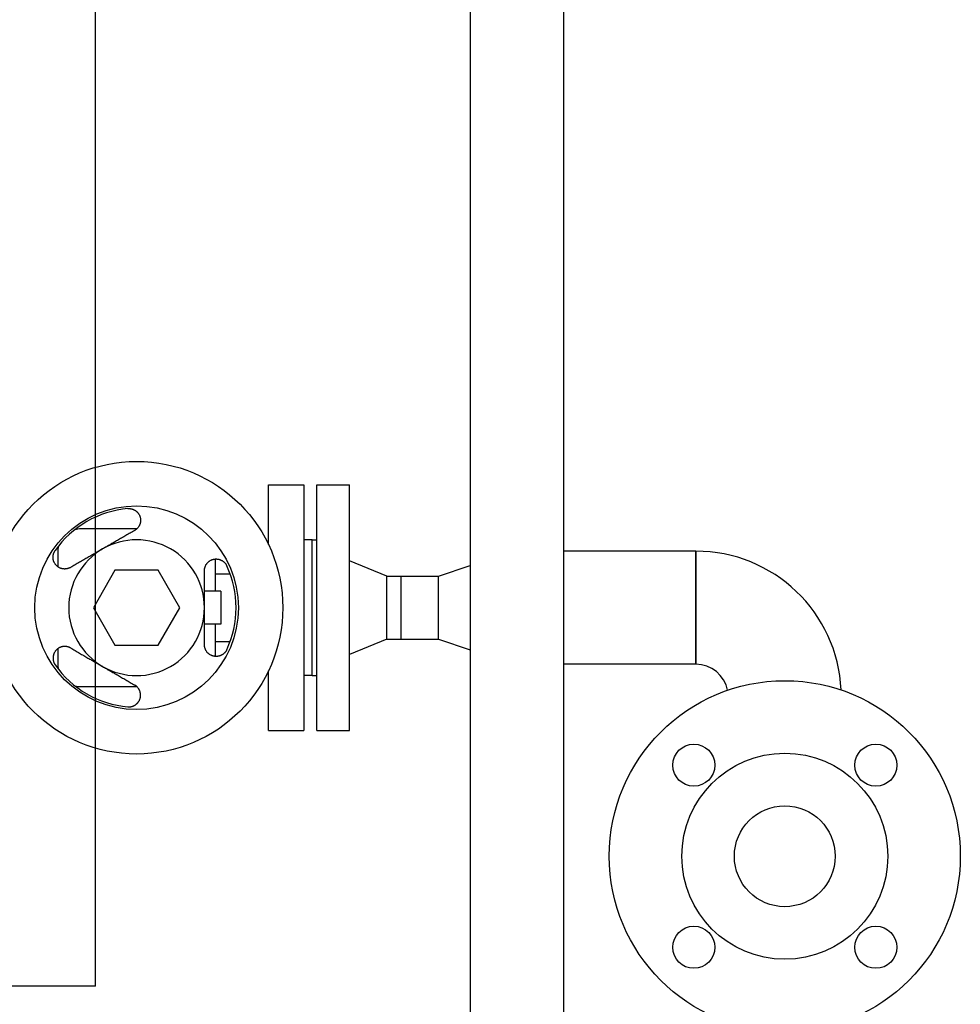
# Model space of a CAD drawing. Header units: millimetres. Extents: x 226749 to 325316, y -44191 to 40236.
# Tile 152 of 164: x 294616 to 295018, y 12982 to 13402. Entities that reach past the tile are written whole.
import ezdxf

# ---------------------------------------------------------------- set-up
doc = ezdxf.new("R2010")
doc.units = ezdxf.units.MM
doc.header["$LTSCALE"] = 100
doc.linetypes.add('DASHED', pattern=[19.05, 12.7, -6.35])
doc.layers.add('FUNDAMENTY', color=6, linetype='Continuous')
doc.layers.add('K_URZĄDZENIA', color=4, linetype='Continuous')

# ---------------------------------------------------------------- blocks, each defined once
blk = doc.blocks.new('ZBIORNIK_RZUT')
at = {"layer": 'K_URZĄDZENIA'}
for p, q in [((149047.01, 97300.43), (148998.71, 97300.43)), ((148998.71, 97300.43), (148998.71, 97243.95)), ((148998.71, 97300.43), (149047.01, 97300.43)), ((149047.01, 97300.43), (149047.01, 97243.95)), ((149561.62, 97243.95), (147582.67, 97243.95)), ((147631.04, 97203.95), (149520.98, 97203.95)), ((149009.41, 97190.43), (149004.89, 97203.95)), ((149036.31, 97190.43), (149040.83, 97203.95)), ((149036.31, 97190.43), (149009.41, 97190.43)), ((149009.41, 97174.43), (149009.41, 97190.43)), ((149036.31, 97174.43), (149036.31, 97190.43)), ((149036.31, 97174.43), (149009.41, 97174.43)), ((149009.41, 97168.43), (149009.41, 97174.43)), ((149036.31, 97174.43), (149009.41, 97174.43)), ((149036.31, 97168.43), (149036.31, 97174.43)), ((149009.41, 97168.43), (149002.86, 97152.43)), ((149036.31, 97168.43), (149009.41, 97168.43)), ((149036.31, 97168.43), (149042.86, 97152.43)), ((149075.36, 97152.43), (148970.36, 97152.43)), ((148970.36, 97138.43), (148970.36, 97152.43)), ((149075.36, 97138.43), (149075.36, 97152.43)), ((149075.36, 97138.43), (148970.36, 97138.43)), ((148993.86, 97136.43), (148993.86, 97138.43)), ((149051.86, 97136.43), (148993.86, 97136.43)), ((149051.86, 97136.43), (148993.86, 97136.43)), ((148993.86, 97136.43), (148993.86, 97132.83)), ((149051.86, 97136.43), (149051.86, 97138.43)), ((149051.86, 97136.43), (149051.86, 97132.83)), ((148970.36, 97132.83), (149075.36, 97132.83)), ((148970.36, 97117.83), (148970.36, 97132.83)), ((149075.36, 97117.83), (149075.36, 97132.83)), ((148995.93, 97117.83), (148970.36, 97117.83)), ((149075.36, 97117.83), (149049.8, 97117.83)), ((149008.36, 97095.12), (149008.36, 97101.38)), ((149037.36, 97095.12), (149037.36, 97101.38)), ((149015.86, 97095.12), (149002.05, 97095.12)), ((149015.86, 97097.43), (149029.86, 97097.43)), ((149015.86, 97097.43), (149015.86, 97090.43)), ((149029.86, 97097.43), (149029.86, 97090.43)), ((149043.67, 97095.12), (149029.86, 97095.12)), ((149022.86, 97079.9), (149006.86, 97070.67)), ((149038.86, 97070.67), (149022.86, 97079.9)), ((149006.86, 97070.67), (149006.86, 97052.19)), ((149038.86, 97052.19), (149038.86, 97070.67)), ((148989.18, 97061.53), (148989.18, 97037.74)), ((149056.55, 97037.74), (149056.55, 97061.53)), ((149006.86, 97052.19), (149022.86, 97042.95)), ((149022.86, 97042.95), (149038.86, 97052.19)), ((148999.18, 97027.74), (149005.34, 97027.74)), ((149040.39, 97027.74), (149046.55, 97027.74))]:
    blk.add_line(p, q, dxfattribs=at)
for centre, radius in [((149129.03, 97338.43), 75), ((149090.14, 97377.32), 9), ((149167.92, 97377.32), 9), ((149129.03, 97338.43), 44), ((149129.03, 97338.43), 21.55), ((149090.14, 97299.54), 9), ((149167.92, 97299.54), 9), ((149022.86, 97061.43), 62.5), ((149022.86, 97061.43), 43.5)]:
    blk.add_circle(centre, radius, dxfattribs=at)
for centre, radius, start, end in [((149060.86, 97300.43), 62.15, 92.6393, 180), ((149060.86, 97300.43), 13.85, 101.4333, 180), ((149022.86, 97061.43), 42.5, 65.0487, 114.9513), ((149022.86, 97061.43), 29, 90, 210), ((149022.86, 97061.43), 29, 330, 90), ((149022.86, 97061.43), 42.5, 185.0487, 234.9513), ((149022.86, 97061.43), 42.5, 305.0487, 354.9513), ((149022.86, 97061.43), 29, 210, 330), ((148999.18, 97037.74), 10, 180, 195.65), ((149046.55, 97037.74), 10, 344.35, 0), ((148999.18, 97037.74), 10, 254.35, 270), ((149046.55, 97037.74), 10, 270, 285.65)]:
    blk.add_arc(centre, radius, start, end, dxfattribs=at)
for points, knots in [([(149007.04, 97090.43), (149006.97, 97090.43), (149006.89, 97090.43), (149006.81, 97090.43), (149006.73, 97090.44), (149006.66, 97090.44), (149006.58, 97090.45), (149006.5, 97090.46), (149006.43, 97090.47), (149006.35, 97090.48), (149006.28, 97090.49), (149006.21, 97090.5), (149006.13, 97090.51), (149006.1, 97090.52), (149006.06, 97090.53), (149006.03, 97090.53), (149005.99, 97090.54), (149005.96, 97090.55), (149005.92, 97090.56), (149005.85, 97090.57), (149005.78, 97090.59), (149005.71, 97090.61), (149005.58, 97090.65), (149005.44, 97090.69), (149005.31, 97090.74), (149005.18, 97090.79), (149005.06, 97090.84), (149004.93, 97090.9), (149004.81, 97090.95), (149004.69, 97091.01), (149004.58, 97091.08), (149004.52, 97091.11), (149004.46, 97091.15), (149004.41, 97091.18), (149004.35, 97091.21), (149004.3, 97091.25), (149004.24, 97091.29), (149004.14, 97091.36), (149004.03, 97091.44), (149003.93, 97091.52), (149003.83, 97091.59), (149003.74, 97091.68), (149003.64, 97091.76), (149003.55, 97091.85), (149003.46, 97091.94), (149003.38, 97092.03), (149003.33, 97092.08), (149003.29, 97092.12), (149003.25, 97092.17), (149003.21, 97092.22), (149003.17, 97092.27), (149003.13, 97092.32), (149003.05, 97092.41), (149002.98, 97092.51), (149002.91, 97092.62), (149002.84, 97092.72), (149002.77, 97092.83), (149002.71, 97092.93), (149002.65, 97093.04), (149002.59, 97093.15), (149002.54, 97093.27), (149002.48, 97093.38), (149002.43, 97093.49), (149002.39, 97093.61), (149002.34, 97093.73), (149002.3, 97093.85), (149002.26, 97093.97), (149002.23, 97094.09), (149002.19, 97094.21), (149002.17, 97094.34), (149002.14, 97094.46), (149002.11, 97094.59), (149002.1, 97094.72), (149002.08, 97094.85), (149002.06, 97094.98), (149002.05, 97095.11), (149002.05, 97095.24), (149002.04, 97095.38), (149002.05, 97095.51), (149002.05, 97095.65), (149002.06, 97095.78), (149002.07, 97095.92), (149002.08, 97095.99), (149002.08, 97096.05), (149002.09, 97096.12), (149002.1, 97096.16), (149002.1, 97096.19), (149002.11, 97096.22), (149002.11, 97096.26), (149002.12, 97096.29), (149002.13, 97096.33), (149002.14, 97096.4), (149002.15, 97096.47), (149002.17, 97096.53), (149002.18, 97096.6), (149002.2, 97096.67), (149002.22, 97096.74), (149002.24, 97096.81), (149002.26, 97096.88), (149002.28, 97096.95), (149002.3, 97097.02), (149002.33, 97097.09), (149002.35, 97097.16), (149002.38, 97097.23), (149002.41, 97097.3), (149002.44, 97097.37), (149002.47, 97097.44), (149002.5, 97097.51), (149002.53, 97097.57), (149002.56, 97097.64), (149002.6, 97097.71), (149002.63, 97097.78), (149002.67, 97097.85), (149002.71, 97097.91), (149002.74, 97097.98), (149002.78, 97098.05), (149002.83, 97098.11), (149002.87, 97098.18), (149002.91, 97098.24), (149002.96, 97098.31), (149003.01, 97098.38), (149003.05, 97098.44), (149003.1, 97098.5), (149003.15, 97098.57), (149003.2, 97098.63), (149003.26, 97098.69), (149003.31, 97098.76), (149003.37, 97098.82), (149003.42, 97098.88), (149003.48, 97098.94), (149003.54, 97099), (149003.6, 97099.05), (149003.66, 97099.11), (149003.72, 97099.17), (149003.79, 97099.22), (149003.85, 97099.28), (149003.88, 97099.3), (149003.92, 97099.33), (149003.95, 97099.36), (149003.98, 97099.38), (149004.02, 97099.41), (149004.05, 97099.43), (149004.09, 97099.46), (149004.12, 97099.48), (149004.16, 97099.51), (149004.19, 97099.53), (149004.23, 97099.56), (149004.26, 97099.58), (149004.3, 97099.61), (149004.33, 97099.63), (149004.37, 97099.65), (149004.4, 97099.67), (149004.44, 97099.7), (149004.48, 97099.72), (149004.52, 97099.74), (149004.55, 97099.76), (149004.59, 97099.78), (149004.63, 97099.81), (149004.67, 97099.83), (149004.7, 97099.85), (149004.78, 97099.89), (149004.86, 97099.93), (149004.94, 97099.96)], [0, 0, 0, 0, 0.26107, 0.26107, 0.26107, 0.522383, 0.522383, 0.522383, 0.783472, 0.783472, 0.783472, 1.043771, 1.043771, 1.043771, 1.173425, 1.173425, 1.173425, 1.302912, 1.302912, 1.302912, 1.562234, 1.562234, 1.562234, 2.082116, 2.082116, 2.082116, 2.602864, 2.602864, 2.602864, 3.122902, 3.122902, 3.122902, 3.382033, 3.382033, 3.382033, 3.64117, 3.64117, 3.64117, 4.160332, 4.160332, 4.160332, 4.68011, 4.68011, 4.68011, 5.199651, 5.199651, 5.199651, 5.459019, 5.459019, 5.459019, 5.718016, 5.718016, 5.718016, 6.236929, 6.236929, 6.236929, 6.756916, 6.756916, 6.756916, 7.277177, 7.277177, 7.277177, 7.796934, 7.796934, 7.796934, 8.315467, 8.315467, 8.315467, 8.834857, 8.834857, 8.834857, 9.356392, 9.356392, 9.356392, 9.878629, 9.878629, 9.878629, 10.400354, 10.400354, 10.400354, 10.920656, 10.920656, 10.920656, 11.180089, 11.180089, 11.180089, 11.309611, 11.309611, 11.309611, 11.439152, 11.439152, 11.439152, 11.699037, 11.699037, 11.699037, 11.959691, 11.959691, 11.959691, 12.220752, 12.220752, 12.220752, 12.481899, 12.481899, 12.481899, 12.742853, 12.742853, 12.742853, 13.00339, 13.00339, 13.00339, 13.263349, 13.263349, 13.263349, 13.522644, 13.522644, 13.522644, 13.782083, 13.782083, 13.782083, 14.042675, 14.042675, 14.042675, 14.303868, 14.303868, 14.303868, 14.565132, 14.565132, 14.565132, 14.826013, 14.826013, 14.826013, 15.086154, 15.086154, 15.086154, 15.345365, 15.345365, 15.345365, 15.474931, 15.474931, 15.474931, 15.604579, 15.604579, 15.604579, 15.734238, 15.734238, 15.734238, 15.863838, 15.863838, 15.863838, 15.993323, 15.993323, 15.993323, 16.122838, 16.122838, 16.122838, 16.252412, 16.252412, 16.252412, 16.381969, 16.381969, 16.381969, 16.64095, 16.64095, 16.64095, 16.64095]), ([(149040.79, 97099.96), (149040.83, 97099.94), (149040.87, 97099.92), (149040.91, 97099.91), (149040.95, 97099.89), (149040.99, 97099.87), (149041.02, 97099.85), (149041.06, 97099.83), (149041.1, 97099.81), (149041.14, 97099.78), (149041.18, 97099.76), (149041.21, 97099.74), (149041.25, 97099.72), (149041.29, 97099.7), (149041.32, 97099.67), (149041.36, 97099.65), (149041.4, 97099.63), (149041.43, 97099.61), (149041.47, 97099.58), (149041.54, 97099.53), (149041.61, 97099.48), (149041.68, 97099.43), (149041.71, 97099.41), (149041.74, 97099.38), (149041.78, 97099.36), (149041.81, 97099.33), (149041.84, 97099.3), (149041.88, 97099.28), (149041.94, 97099.22), (149042, 97099.17), (149042.07, 97099.11), (149042.13, 97099.05), (149042.19, 97099), (149042.25, 97098.94), (149042.3, 97098.88), (149042.36, 97098.82), (149042.42, 97098.76), (149042.47, 97098.69), (149042.52, 97098.63), (149042.57, 97098.57), (149042.63, 97098.51), (149042.67, 97098.44), (149042.72, 97098.38), (149042.77, 97098.31), (149042.81, 97098.25), (149042.86, 97098.18), (149042.9, 97098.11), (149042.94, 97098.05), (149042.98, 97097.98), (149043, 97097.95), (149043.02, 97097.91), (149043.04, 97097.88), (149043.06, 97097.85), (149043.08, 97097.81), (149043.1, 97097.78), (149043.13, 97097.71), (149043.17, 97097.64), (149043.2, 97097.57), (149043.23, 97097.51), (149043.26, 97097.44), (149043.29, 97097.37), (149043.32, 97097.3), (149043.35, 97097.23), (149043.37, 97097.16), (149043.4, 97097.09), (149043.42, 97097.02), (149043.45, 97096.95), (149043.47, 97096.88), (149043.49, 97096.81), (149043.51, 97096.74), (149043.53, 97096.67), (149043.54, 97096.61), (149043.56, 97096.54), (149043.57, 97096.47), (149043.59, 97096.4), (149043.6, 97096.33), (149043.61, 97096.26), (149043.63, 97096.19), (149043.63, 97096.12), (149043.64, 97096.05), (149043.65, 97095.99), (149043.66, 97095.92), (149043.67, 97095.78), (149043.68, 97095.65), (149043.68, 97095.51), (149043.68, 97095.38), (149043.68, 97095.24), (149043.67, 97095.11), (149043.66, 97094.98), (149043.65, 97094.85), (149043.63, 97094.72), (149043.61, 97094.59), (149043.59, 97094.46), (149043.56, 97094.34), (149043.55, 97094.28), (149043.53, 97094.21), (149043.52, 97094.15), (149043.5, 97094.09), (149043.48, 97094.03), (149043.47, 97093.97), (149043.43, 97093.85), (149043.39, 97093.73), (149043.34, 97093.61), (149043.3, 97093.5), (149043.25, 97093.38), (149043.19, 97093.27), (149043.14, 97093.15), (149043.08, 97093.04), (149043.02, 97092.94), (149042.95, 97092.83), (149042.89, 97092.72), (149042.82, 97092.62), (149042.75, 97092.51), (149042.67, 97092.41), (149042.6, 97092.32), (149042.56, 97092.27), (149042.52, 97092.22), (149042.48, 97092.17), (149042.44, 97092.13), (149042.4, 97092.08), (149042.35, 97092.03), (149042.27, 97091.94), (149042.18, 97091.85), (149042.09, 97091.76), (149041.99, 97091.68), (149041.9, 97091.6), (149041.8, 97091.52), (149041.7, 97091.44), (149041.59, 97091.36), (149041.48, 97091.29), (149041.38, 97091.21), (149041.27, 97091.14), (149041.15, 97091.08), (149041.04, 97091.01), (149040.92, 97090.95), (149040.8, 97090.9), (149040.67, 97090.84), (149040.55, 97090.79), (149040.42, 97090.74), (149040.29, 97090.69), (149040.15, 97090.65), (149040.01, 97090.61), (149039.95, 97090.59), (149039.88, 97090.57), (149039.81, 97090.56), (149039.74, 97090.54), (149039.66, 97090.52), (149039.59, 97090.51), (149039.52, 97090.5), (149039.45, 97090.49), (149039.37, 97090.48), (149039.3, 97090.47), (149039.22, 97090.46), (149039.15, 97090.45), (149039.07, 97090.44), (149039, 97090.44), (149038.92, 97090.43), (149038.84, 97090.43), (149038.76, 97090.43), (149038.68, 97090.43)], [0, 0, 0, 0, 0.129573, 0.129573, 0.129573, 0.259084, 0.259084, 0.259084, 0.388605, 0.388605, 0.388605, 0.518206, 0.518206, 0.518206, 0.647815, 0.647815, 0.647815, 0.777357, 0.777357, 0.777357, 1.036499, 1.036499, 1.036499, 1.166195, 1.166195, 1.166195, 1.295891, 1.295891, 1.295891, 1.555022, 1.555022, 1.555022, 1.814604, 1.814604, 1.814604, 2.07506, 2.07506, 2.07506, 2.336137, 2.336137, 2.336137, 2.597464, 2.597464, 2.597464, 2.858581, 2.858581, 2.858581, 3.118964, 3.118964, 3.118964, 3.248704, 3.248704, 3.248704, 3.378218, 3.378218, 3.378218, 3.637687, 3.637687, 3.637687, 3.897745, 3.897745, 3.897745, 4.158275, 4.158275, 4.158275, 4.419096, 4.419096, 4.419096, 4.67997, 4.67997, 4.67997, 4.940611, 4.940611, 4.940611, 5.200697, 5.200697, 5.200697, 5.459926, 5.459926, 5.459926, 5.71922, 5.71922, 5.71922, 6.239187, 6.239187, 6.239187, 6.760507, 6.760507, 6.760507, 7.282272, 7.282272, 7.282272, 7.803274, 7.803274, 7.803274, 8.063047, 8.063047, 8.063047, 8.322163, 8.322163, 8.322163, 8.841162, 8.841162, 8.841162, 9.36138, 9.36138, 9.36138, 9.882088, 9.882088, 9.882088, 10.402504, 10.402504, 10.402504, 10.92182, 10.92182, 10.92182, 11.180878, 11.180878, 11.180878, 11.440227, 11.440227, 11.440227, 11.959952, 11.959952, 11.959952, 12.48015, 12.48015, 12.48015, 12.999897, 12.999897, 12.999897, 13.518478, 13.518478, 13.518478, 14.037884, 14.037884, 14.037884, 14.558824, 14.558824, 14.558824, 15.079355, 15.079355, 15.079355, 15.339064, 15.339064, 15.339064, 15.598299, 15.598299, 15.598299, 15.857774, 15.857774, 15.857774, 16.11844, 16.11844, 16.11844, 16.379684, 16.379684, 16.379684, 16.64095, 16.64095, 16.64095, 16.64095]), ([(148980.53, 97057.69), (148980.53, 97057.73), (148980.52, 97057.77), (148980.52, 97057.82), (148980.52, 97057.86), (148980.51, 97057.9), (148980.51, 97057.95), (148980.51, 97057.99), (148980.51, 97058.03), (148980.51, 97058.08), (148980.51, 97058.12), (148980.51, 97058.16), (148980.51, 97058.21), (148980.51, 97058.25), (148980.51, 97058.29), (148980.51, 97058.33), (148980.52, 97058.38), (148980.52, 97058.42), (148980.52, 97058.46), (148980.53, 97058.55), (148980.53, 97058.63), (148980.54, 97058.72), (148980.55, 97058.76), (148980.55, 97058.8), (148980.56, 97058.84), (148980.57, 97058.89), (148980.57, 97058.93), (148980.58, 97058.97), (148980.59, 97059.05), (148980.61, 97059.14), (148980.63, 97059.22), (148980.65, 97059.3), (148980.67, 97059.38), (148980.69, 97059.46), (148980.71, 97059.54), (148980.74, 97059.62), (148980.76, 97059.7), (148980.79, 97059.77), (148980.82, 97059.85), (148980.84, 97059.93), (148980.87, 97060), (148980.9, 97060.08), (148980.94, 97060.15), (148980.97, 97060.23), (148981, 97060.3), (148981.04, 97060.37), (148981.07, 97060.44), (148981.11, 97060.51), (148981.15, 97060.58), (148981.17, 97060.61), (148981.19, 97060.64), (148981.21, 97060.68), (148981.23, 97060.71), (148981.25, 97060.74), (148981.27, 97060.78), (148981.31, 97060.84), (148981.35, 97060.9), (148981.39, 97060.97), (148981.44, 97061.03), (148981.48, 97061.09), (148981.53, 97061.15), (148981.57, 97061.21), (148981.62, 97061.27), (148981.66, 97061.32), (148981.71, 97061.38), (148981.76, 97061.44), (148981.81, 97061.49), (148981.86, 97061.54), (148981.91, 97061.6), (148981.96, 97061.65), (148982.01, 97061.7), (148982.06, 97061.75), (148982.11, 97061.8), (148982.16, 97061.85), (148982.22, 97061.89), (148982.27, 97061.94), (148982.32, 97061.98), (148982.38, 97062.03), (148982.43, 97062.07), (148982.49, 97062.11), (148982.54, 97062.15), (148982.6, 97062.19), (148982.71, 97062.27), (148982.82, 97062.35), (148982.94, 97062.42), (148983.05, 97062.49), (148983.17, 97062.55), (148983.29, 97062.61), (148983.41, 97062.67), (148983.53, 97062.72), (148983.65, 97062.77), (148983.77, 97062.82), (148983.89, 97062.86), (148984.01, 97062.9), (148984.07, 97062.92), (148984.14, 97062.94), (148984.2, 97062.95), (148984.26, 97062.97), (148984.32, 97062.99), (148984.38, 97063), (148984.5, 97063.03), (148984.63, 97063.05), (148984.75, 97063.07), (148984.88, 97063.09), (148985, 97063.1), (148985.13, 97063.11), (148985.25, 97063.12), (148985.38, 97063.13), (148985.5, 97063.13), (148985.63, 97063.13), (148985.75, 97063.12), (148985.88, 97063.11), (148986, 97063.11), (148986.12, 97063.09), (148986.25, 97063.07), (148986.31, 97063.06), (148986.37, 97063.05), (148986.43, 97063.04), (148986.49, 97063.03), (148986.55, 97063.02), (148986.62, 97063), (148986.74, 97062.98), (148986.86, 97062.94), (148986.98, 97062.91), (148987.1, 97062.87), (148987.22, 97062.83), (148987.34, 97062.78), (148987.46, 97062.73), (148987.58, 97062.68), (148987.7, 97062.62), (148987.81, 97062.57), (148987.93, 97062.51), (148988.04, 97062.44), (148988.16, 97062.37), (148988.27, 97062.3), (148988.38, 97062.22), (148988.49, 97062.15), (148988.6, 97062.06), (148988.7, 97061.97), (148988.81, 97061.89), (148988.92, 97061.79), (148989.02, 97061.69), (148989.07, 97061.64), (148989.12, 97061.59), (148989.17, 97061.54), (148989.22, 97061.48), (148989.27, 97061.43), (148989.31, 97061.37), (148989.36, 97061.32), (148989.41, 97061.26), (148989.45, 97061.2), (148989.5, 97061.14), (148989.54, 97061.08), (148989.59, 97061.02), (148989.63, 97060.96), (148989.68, 97060.89), (148989.72, 97060.83), (148989.76, 97060.76), (148989.8, 97060.7), (148989.84, 97060.63)], [0, 0, 0, 0, 0.129573, 0.129573, 0.129573, 0.259084, 0.259084, 0.259084, 0.388605, 0.388605, 0.388605, 0.518206, 0.518206, 0.518206, 0.647815, 0.647815, 0.647815, 0.777357, 0.777357, 0.777357, 1.036499, 1.036499, 1.036499, 1.166195, 1.166195, 1.166195, 1.295891, 1.295891, 1.295891, 1.555022, 1.555022, 1.555022, 1.814604, 1.814604, 1.814604, 2.07506, 2.07506, 2.07506, 2.336137, 2.336137, 2.336137, 2.597464, 2.597464, 2.597464, 2.858581, 2.858581, 2.858581, 3.118964, 3.118964, 3.118964, 3.248704, 3.248704, 3.248704, 3.378218, 3.378218, 3.378218, 3.637687, 3.637687, 3.637687, 3.897745, 3.897745, 3.897745, 4.158275, 4.158275, 4.158275, 4.419096, 4.419096, 4.419096, 4.67997, 4.67997, 4.67997, 4.940611, 4.940611, 4.940611, 5.200697, 5.200697, 5.200697, 5.459926, 5.459926, 5.459926, 5.71922, 5.71922, 5.71922, 6.239187, 6.239187, 6.239187, 6.760507, 6.760507, 6.760507, 7.282272, 7.282272, 7.282272, 7.803274, 7.803274, 7.803274, 8.063047, 8.063047, 8.063047, 8.322163, 8.322163, 8.322163, 8.841162, 8.841162, 8.841162, 9.36138, 9.36138, 9.36138, 9.882088, 9.882088, 9.882088, 10.402504, 10.402504, 10.402504, 10.92182, 10.92182, 10.92182, 11.180878, 11.180878, 11.180878, 11.440227, 11.440227, 11.440227, 11.959952, 11.959952, 11.959952, 12.48015, 12.48015, 12.48015, 12.999897, 12.999897, 12.999897, 13.518478, 13.518478, 13.518478, 14.037884, 14.037884, 14.037884, 14.558824, 14.558824, 14.558824, 15.079355, 15.079355, 15.079355, 15.339064, 15.339064, 15.339064, 15.598299, 15.598299, 15.598299, 15.857774, 15.857774, 15.857774, 16.11844, 16.11844, 16.11844, 16.379684, 16.379684, 16.379684, 16.64095, 16.64095, 16.64095, 16.64095]), ([(149065.2, 97057.69), (149065.21, 97057.77), (149065.21, 97057.86), (149065.22, 97057.95), (149065.22, 97057.99), (149065.22, 97058.03), (149065.22, 97058.08), (149065.22, 97058.12), (149065.22, 97058.16), (149065.22, 97058.21), (149065.22, 97058.25), (149065.22, 97058.29), (149065.21, 97058.33), (149065.21, 97058.38), (149065.21, 97058.42), (149065.21, 97058.46), (149065.2, 97058.5), (149065.2, 97058.55), (149065.2, 97058.59), (149065.19, 97058.63), (149065.19, 97058.68), (149065.18, 97058.72), (149065.18, 97058.76), (149065.17, 97058.8), (149065.17, 97058.84), (149065.16, 97058.89), (149065.15, 97058.93), (149065.15, 97058.97), (149065.13, 97059.05), (149065.12, 97059.13), (149065.1, 97059.22), (149065.08, 97059.3), (149065.06, 97059.38), (149065.04, 97059.46), (149065.02, 97059.54), (149064.99, 97059.62), (149064.97, 97059.7), (149064.94, 97059.78), (149064.91, 97059.85), (149064.88, 97059.93), (149064.85, 97060), (149064.82, 97060.08), (149064.79, 97060.15), (149064.76, 97060.23), (149064.72, 97060.3), (149064.69, 97060.37), (149064.65, 97060.44), (149064.62, 97060.51), (149064.58, 97060.58), (149064.54, 97060.64), (149064.5, 97060.71), (149064.46, 97060.77), (149064.42, 97060.84), (149064.38, 97060.9), (149064.34, 97060.97), (149064.29, 97061.03), (149064.25, 97061.09), (149064.2, 97061.15), (149064.16, 97061.21), (149064.11, 97061.27), (149064.06, 97061.32), (149064.02, 97061.38), (149063.97, 97061.44), (149063.92, 97061.49), (149063.87, 97061.54), (149063.82, 97061.6), (149063.77, 97061.65), (149063.72, 97061.7), (149063.67, 97061.75), (149063.61, 97061.8), (149063.56, 97061.85), (149063.51, 97061.89), (149063.46, 97061.94), (149063.43, 97061.96), (149063.4, 97061.98), (149063.38, 97062), (149063.35, 97062.03), (149063.32, 97062.05), (149063.3, 97062.07), (149063.24, 97062.11), (149063.19, 97062.15), (149063.13, 97062.19), (149063.02, 97062.27), (149062.91, 97062.35), (149062.79, 97062.42), (149062.67, 97062.49), (149062.56, 97062.55), (149062.44, 97062.61), (149062.32, 97062.67), (149062.2, 97062.72), (149062.08, 97062.77), (149061.96, 97062.82), (149061.84, 97062.86), (149061.71, 97062.9), (149061.59, 97062.94), (149061.47, 97062.97), (149061.34, 97063), (149061.22, 97063.03), (149061.1, 97063.05), (149060.97, 97063.07), (149060.85, 97063.09), (149060.72, 97063.1), (149060.6, 97063.11), (149060.47, 97063.12), (149060.35, 97063.13), (149060.22, 97063.13), (149060.1, 97063.13), (149059.98, 97063.12), (149059.85, 97063.11), (149059.73, 97063.11), (149059.6, 97063.09), (149059.48, 97063.07), (149059.42, 97063.06), (149059.36, 97063.05), (149059.3, 97063.04), (149059.23, 97063.03), (149059.17, 97063.02), (149059.11, 97063), (149058.99, 97062.98), (149058.87, 97062.94), (149058.75, 97062.91), (149058.63, 97062.87), (149058.5, 97062.83), (149058.39, 97062.78), (149058.27, 97062.73), (149058.15, 97062.68), (149058.03, 97062.62), (149057.97, 97062.6), (149057.92, 97062.57), (149057.86, 97062.54), (149057.8, 97062.51), (149057.74, 97062.47), (149057.69, 97062.44), (149057.57, 97062.37), (149057.46, 97062.3), (149057.35, 97062.22), (149057.24, 97062.15), (149057.13, 97062.06), (149057.02, 97061.97), (149056.92, 97061.89), (149056.81, 97061.79), (149056.71, 97061.69), (149056.66, 97061.64), (149056.61, 97061.59), (149056.56, 97061.54), (149056.54, 97061.51), (149056.51, 97061.48), (149056.49, 97061.46), (149056.46, 97061.43), (149056.44, 97061.4), (149056.42, 97061.37), (149056.37, 97061.32), (149056.32, 97061.26), (149056.28, 97061.2), (149056.23, 97061.14), (149056.18, 97061.08), (149056.14, 97061.02), (149056.1, 97060.96), (149056.05, 97060.89), (149056.01, 97060.83), (149055.97, 97060.76), (149055.93, 97060.7), (149055.89, 97060.63)], [0, 0, 0, 0, 0.258981, 0.258981, 0.258981, 0.388539, 0.388539, 0.388539, 0.518113, 0.518113, 0.518113, 0.647628, 0.647628, 0.647628, 0.777112, 0.777112, 0.777112, 0.906712, 0.906712, 0.906712, 1.036371, 1.036371, 1.036371, 1.166019, 1.166019, 1.166019, 1.295585, 1.295585, 1.295585, 1.554796, 1.554796, 1.554796, 1.814937, 1.814937, 1.814937, 2.075818, 2.075818, 2.075818, 2.337083, 2.337083, 2.337083, 2.598275, 2.598275, 2.598275, 2.858867, 2.858867, 2.858867, 3.118306, 3.118306, 3.118306, 3.377601, 3.377601, 3.377601, 3.63756, 3.63756, 3.63756, 3.898097, 3.898097, 3.898097, 4.159051, 4.159051, 4.159051, 4.420198, 4.420198, 4.420198, 4.68126, 4.68126, 4.68126, 4.941913, 4.941913, 4.941913, 5.201798, 5.201798, 5.201798, 5.33134, 5.33134, 5.33134, 5.460861, 5.460861, 5.460861, 5.720295, 5.720295, 5.720295, 6.240597, 6.240597, 6.240597, 6.762321, 6.762321, 6.762321, 7.284558, 7.284558, 7.284558, 7.806093, 7.806093, 7.806093, 8.325483, 8.325483, 8.325483, 8.844016, 8.844016, 8.844016, 9.363774, 9.363774, 9.363774, 9.884034, 9.884034, 9.884034, 10.404021, 10.404021, 10.404021, 10.922934, 10.922934, 10.922934, 11.181931, 11.181931, 11.181931, 11.4413, 11.4413, 11.4413, 11.96084, 11.96084, 11.96084, 12.480618, 12.480618, 12.480618, 12.99978, 12.99978, 12.99978, 13.258917, 13.258917, 13.258917, 13.518048, 13.518048, 13.518048, 14.038086, 14.038086, 14.038086, 14.558834, 14.558834, 14.558834, 15.078716, 15.078716, 15.078716, 15.338039, 15.338039, 15.338039, 15.467526, 15.467526, 15.467526, 15.59718, 15.59718, 15.59718, 15.857479, 15.857479, 15.857479, 16.118567, 16.118567, 16.118567, 16.37988, 16.37988, 16.37988, 16.64095, 16.64095, 16.64095, 16.64095]), ([(149005.66, 97033.23), (149005.7, 97033.16), (149005.74, 97033.09), (149005.77, 97033.02), (149005.81, 97032.95), (149005.84, 97032.88), (149005.87, 97032.81), (149005.9, 97032.75), (149005.93, 97032.68), (149005.96, 97032.61), (149005.99, 97032.54), (149006.02, 97032.47), (149006.04, 97032.4), (149006.05, 97032.36), (149006.07, 97032.33), (149006.08, 97032.29), (149006.09, 97032.26), (149006.1, 97032.23), (149006.11, 97032.19), (149006.13, 97032.12), (149006.15, 97032.05), (149006.17, 97031.98), (149006.2, 97031.85), (149006.23, 97031.71), (149006.26, 97031.57), (149006.28, 97031.44), (149006.3, 97031.3), (149006.31, 97031.17), (149006.32, 97031.03), (149006.33, 97030.9), (149006.33, 97030.77), (149006.33, 97030.7), (149006.33, 97030.63), (149006.33, 97030.57), (149006.32, 97030.5), (149006.32, 97030.44), (149006.32, 97030.37), (149006.31, 97030.24), (149006.29, 97030.12), (149006.27, 97029.99), (149006.25, 97029.86), (149006.23, 97029.74), (149006.2, 97029.61), (149006.17, 97029.49), (149006.14, 97029.37), (149006.1, 97029.25), (149006.09, 97029.19), (149006.07, 97029.13), (149006.05, 97029.07), (149006.03, 97029.01), (149006, 97028.95), (149005.98, 97028.9), (149005.94, 97028.78), (149005.89, 97028.67), (149005.83, 97028.55), (149005.78, 97028.44), (149005.72, 97028.33), (149005.66, 97028.22), (149005.59, 97028.11), (149005.53, 97028.01), (149005.46, 97027.91), (149005.39, 97027.8), (149005.31, 97027.7), (149005.23, 97027.6), (149005.15, 97027.51), (149005.07, 97027.41), (149004.98, 97027.32), (149004.9, 97027.23), (149004.81, 97027.14), (149004.71, 97027.05), (149004.62, 97026.96), (149004.52, 97026.88), (149004.42, 97026.8), (149004.32, 97026.72), (149004.21, 97026.64), (149004.1, 97026.57), (149003.99, 97026.49), (149003.87, 97026.42), (149003.76, 97026.36), (149003.64, 97026.29), (149003.52, 97026.23), (149003.39, 97026.17), (149003.33, 97026.15), (149003.27, 97026.12), (149003.2, 97026.09), (149003.17, 97026.08), (149003.14, 97026.07), (149003.11, 97026.06), (149003.07, 97026.04), (149003.04, 97026.03), (149003.01, 97026.02), (149002.94, 97026), (149002.88, 97025.97), (149002.81, 97025.95), (149002.74, 97025.93), (149002.67, 97025.91), (149002.6, 97025.89), (149002.53, 97025.87), (149002.46, 97025.86), (149002.39, 97025.84), (149002.32, 97025.83), (149002.25, 97025.81), (149002.17, 97025.8), (149002.1, 97025.79), (149002.03, 97025.78), (149001.95, 97025.77), (149001.88, 97025.76), (149001.8, 97025.75), (149001.73, 97025.74), (149001.65, 97025.74), (149001.58, 97025.73), (149001.5, 97025.73), (149001.42, 97025.73), (149001.35, 97025.73), (149001.27, 97025.73), (149001.19, 97025.73), (149001.11, 97025.73), (149001.03, 97025.74), (149000.96, 97025.74), (149000.88, 97025.75), (149000.8, 97025.76), (149000.72, 97025.77), (149000.64, 97025.78), (149000.56, 97025.79), (149000.48, 97025.8), (149000.39, 97025.82), (149000.31, 97025.83), (149000.23, 97025.85), (149000.15, 97025.87), (149000.07, 97025.89), (148999.99, 97025.91), (148999.91, 97025.93), (148999.83, 97025.96), (148999.75, 97025.98), (148999.67, 97026.01), (148999.59, 97026.04), (148999.55, 97026.05), (148999.51, 97026.07), (148999.47, 97026.08), (148999.43, 97026.1), (148999.4, 97026.12), (148999.36, 97026.13), (148999.32, 97026.15), (148999.28, 97026.17), (148999.24, 97026.19), (148999.2, 97026.2), (148999.16, 97026.22), (148999.12, 97026.24), (148999.09, 97026.26), (148999.05, 97026.28), (148999.01, 97026.3), (148998.97, 97026.32), (148998.93, 97026.34), (148998.9, 97026.36), (148998.86, 97026.38), (148998.82, 97026.4), (148998.78, 97026.42), (148998.75, 97026.45), (148998.71, 97026.47), (148998.67, 97026.49), (148998.6, 97026.54), (148998.53, 97026.59), (148998.46, 97026.64)], [0, 0, 0, 0, 0.26107, 0.26107, 0.26107, 0.522383, 0.522383, 0.522383, 0.783472, 0.783472, 0.783472, 1.043771, 1.043771, 1.043771, 1.173425, 1.173425, 1.173425, 1.302912, 1.302912, 1.302912, 1.562234, 1.562234, 1.562234, 2.082116, 2.082116, 2.082116, 2.602864, 2.602864, 2.602864, 3.122902, 3.122902, 3.122902, 3.382033, 3.382033, 3.382033, 3.64117, 3.64117, 3.64117, 4.160332, 4.160332, 4.160332, 4.68011, 4.68011, 4.68011, 5.199651, 5.199651, 5.199651, 5.459019, 5.459019, 5.459019, 5.718016, 5.718016, 5.718016, 6.236929, 6.236929, 6.236929, 6.756916, 6.756916, 6.756916, 7.277177, 7.277177, 7.277177, 7.796934, 7.796934, 7.796934, 8.315467, 8.315467, 8.315467, 8.834857, 8.834857, 8.834857, 9.356392, 9.356392, 9.356392, 9.878629, 9.878629, 9.878629, 10.400354, 10.400354, 10.400354, 10.920656, 10.920656, 10.920656, 11.180089, 11.180089, 11.180089, 11.309611, 11.309611, 11.309611, 11.439152, 11.439152, 11.439152, 11.699037, 11.699037, 11.699037, 11.959691, 11.959691, 11.959691, 12.220752, 12.220752, 12.220752, 12.481899, 12.481899, 12.481899, 12.742853, 12.742853, 12.742853, 13.00339, 13.00339, 13.00339, 13.263349, 13.263349, 13.263349, 13.522644, 13.522644, 13.522644, 13.782083, 13.782083, 13.782083, 14.042675, 14.042675, 14.042675, 14.303868, 14.303868, 14.303868, 14.565132, 14.565132, 14.565132, 14.826013, 14.826013, 14.826013, 15.086154, 15.086154, 15.086154, 15.345365, 15.345365, 15.345365, 15.474931, 15.474931, 15.474931, 15.604579, 15.604579, 15.604579, 15.734238, 15.734238, 15.734238, 15.863838, 15.863838, 15.863838, 15.993323, 15.993323, 15.993323, 16.122838, 16.122838, 16.122838, 16.252412, 16.252412, 16.252412, 16.381969, 16.381969, 16.381969, 16.64095, 16.64095, 16.64095, 16.64095]), ([(149040.07, 97033.23), (149040.03, 97033.16), (149039.99, 97033.09), (149039.96, 97033.02), (149039.92, 97032.95), (149039.89, 97032.88), (149039.86, 97032.81), (149039.82, 97032.75), (149039.79, 97032.68), (149039.77, 97032.61), (149039.74, 97032.54), (149039.71, 97032.47), (149039.69, 97032.4), (149039.66, 97032.33), (149039.64, 97032.26), (149039.62, 97032.19), (149039.6, 97032.12), (149039.58, 97032.05), (149039.56, 97031.99), (149039.52, 97031.85), (149039.49, 97031.71), (149039.47, 97031.57), (149039.45, 97031.44), (149039.43, 97031.3), (149039.42, 97031.17), (149039.41, 97031.03), (149039.4, 97030.9), (149039.4, 97030.77), (149039.4, 97030.63), (149039.4, 97030.5), (149039.41, 97030.37), (149039.42, 97030.24), (149039.44, 97030.12), (149039.45, 97029.99), (149039.47, 97029.86), (149039.5, 97029.74), (149039.53, 97029.61), (149039.55, 97029.49), (149039.59, 97029.37), (149039.62, 97029.25), (149039.64, 97029.19), (149039.66, 97029.13), (149039.68, 97029.07), (149039.7, 97029.01), (149039.72, 97028.95), (149039.75, 97028.89), (149039.79, 97028.78), (149039.84, 97028.66), (149039.9, 97028.55), (149039.95, 97028.44), (149040.01, 97028.33), (149040.07, 97028.22), (149040.14, 97028.11), (149040.2, 97028.01), (149040.27, 97027.9), (149040.34, 97027.8), (149040.42, 97027.7), (149040.5, 97027.6), (149040.58, 97027.5), (149040.66, 97027.41), (149040.74, 97027.32), (149040.79, 97027.27), (149040.83, 97027.22), (149040.88, 97027.18), (149040.92, 97027.13), (149040.97, 97027.09), (149041.02, 97027.05), (149041.11, 97026.96), (149041.21, 97026.88), (149041.31, 97026.8), (149041.41, 97026.72), (149041.52, 97026.64), (149041.63, 97026.57), (149041.74, 97026.49), (149041.85, 97026.42), (149041.97, 97026.36), (149042.09, 97026.29), (149042.21, 97026.23), (149042.34, 97026.17), (149042.4, 97026.15), (149042.46, 97026.12), (149042.53, 97026.09), (149042.59, 97026.07), (149042.65, 97026.04), (149042.72, 97026.02), (149042.79, 97026), (149042.85, 97025.97), (149042.92, 97025.95), (149042.99, 97025.93), (149043.06, 97025.91), (149043.13, 97025.89), (149043.2, 97025.87), (149043.27, 97025.86), (149043.34, 97025.84), (149043.41, 97025.83), (149043.48, 97025.81), (149043.55, 97025.8), (149043.63, 97025.79), (149043.7, 97025.78), (149043.78, 97025.77), (149043.85, 97025.76), (149043.92, 97025.75), (149044, 97025.74), (149044.08, 97025.74), (149044.15, 97025.73), (149044.23, 97025.73), (149044.27, 97025.73), (149044.3, 97025.73), (149044.34, 97025.73), (149044.38, 97025.73), (149044.42, 97025.73), (149044.46, 97025.73), (149044.54, 97025.73), (149044.61, 97025.73), (149044.69, 97025.74), (149044.77, 97025.74), (149044.85, 97025.75), (149044.93, 97025.76), (149045.01, 97025.77), (149045.09, 97025.78), (149045.17, 97025.79), (149045.25, 97025.8), (149045.33, 97025.82), (149045.41, 97025.83), (149045.5, 97025.85), (149045.58, 97025.87), (149045.66, 97025.89), (149045.74, 97025.91), (149045.82, 97025.93), (149045.9, 97025.96), (149045.98, 97025.98), (149046.06, 97026.01), (149046.14, 97026.04), (149046.17, 97026.05), (149046.21, 97026.07), (149046.25, 97026.08), (149046.29, 97026.1), (149046.33, 97026.12), (149046.37, 97026.13), (149046.45, 97026.17), (149046.53, 97026.2), (149046.6, 97026.24), (149046.64, 97026.26), (149046.68, 97026.28), (149046.72, 97026.3), (149046.76, 97026.32), (149046.79, 97026.34), (149046.83, 97026.36), (149046.87, 97026.38), (149046.91, 97026.4), (149046.94, 97026.42), (149046.98, 97026.45), (149047.02, 97026.47), (149047.05, 97026.49), (149047.09, 97026.51), (149047.13, 97026.54), (149047.16, 97026.56), (149047.2, 97026.59), (149047.24, 97026.61), (149047.27, 97026.64)], [0, 0, 0, 0, 0.261266, 0.261266, 0.261266, 0.52251, 0.52251, 0.52251, 0.783176, 0.783176, 0.783176, 1.042651, 1.042651, 1.042651, 1.301886, 1.301886, 1.301886, 1.561596, 1.561596, 1.561596, 2.082126, 2.082126, 2.082126, 2.603066, 2.603066, 2.603066, 3.122472, 3.122472, 3.122472, 3.641053, 3.641053, 3.641053, 4.1608, 4.1608, 4.1608, 4.680998, 4.680998, 4.680998, 5.200723, 5.200723, 5.200723, 5.460072, 5.460072, 5.460072, 5.719131, 5.719131, 5.719131, 6.238446, 6.238446, 6.238446, 6.758862, 6.758862, 6.758862, 7.27957, 7.27957, 7.27957, 7.799788, 7.799788, 7.799788, 8.318788, 8.318788, 8.318788, 8.577903, 8.577903, 8.577903, 8.837676, 8.837676, 8.837676, 9.358678, 9.358678, 9.358678, 9.880443, 9.880443, 9.880443, 10.401763, 10.401763, 10.401763, 10.92173, 10.92173, 10.92173, 11.181024, 11.181024, 11.181024, 11.440254, 11.440254, 11.440254, 11.700339, 11.700339, 11.700339, 11.960981, 11.960981, 11.960981, 12.221855, 12.221855, 12.221855, 12.482675, 12.482675, 12.482675, 12.743206, 12.743206, 12.743206, 13.003263, 13.003263, 13.003263, 13.262732, 13.262732, 13.262732, 13.392246, 13.392246, 13.392246, 13.521986, 13.521986, 13.521986, 13.782369, 13.782369, 13.782369, 14.043487, 14.043487, 14.043487, 14.304814, 14.304814, 14.304814, 14.56589, 14.56589, 14.56589, 14.826346, 14.826346, 14.826346, 15.085928, 15.085928, 15.085928, 15.34506, 15.34506, 15.34506, 15.474755, 15.474755, 15.474755, 15.604451, 15.604451, 15.604451, 15.863593, 15.863593, 15.863593, 15.993135, 15.993135, 15.993135, 16.122745, 16.122745, 16.122745, 16.252346, 16.252346, 16.252346, 16.381866, 16.381866, 16.381866, 16.511377, 16.511377, 16.511377, 16.64095, 16.64095, 16.64095, 16.64095])]:
    blk.add_open_spline(points, degree=3, knots=knots, dxfattribs=at)
for points, weights in [([(149022.86, 97090.43), (149015.47, 97090.43), (149007.04, 97090.43)], [1, 1.06405576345, 1.05858679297]), ([(149038.68, 97090.43), (149030.26, 97090.43), (149022.86, 97090.43)], [1.05858679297, 1.06405576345, 1]), ([(148989.84, 97060.63), (148994.05, 97053.33), (148997.75, 97046.93)], [1.05858679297, 1.06405576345, 1]), ([(149047.98, 97046.93), (149051.68, 97053.33), (149055.89, 97060.63)], [1, 1.06405576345, 1.05858679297]), ([(148997.75, 97046.93), (149001.45, 97040.52), (149005.66, 97033.23)], [1, 1.06405576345, 1.05858679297]), ([(149040.07, 97033.23), (149044.28, 97040.52), (149047.98, 97046.93)], [1.05858679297, 1.06405576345, 1])]:
    blk.add_rational_spline(points, weights, degree=2, dxfattribs=at)
blk = doc.blocks.new('ZBIORNIK_RAMA')
at = {"layer": 'FUNDAMENTY', "linetype": 'DASHED', "ltscale": 50}
for q in [(139933.96, 107865.52), (138933.96, 106665.52)]:
    blk.add_line((139933.96, 106665.52), q, dxfattribs=at)

msp = doc.modelspace()

# ---------------------------------------------------------------- block references
at = {"layer": 'FUNDAMENTY'}
msp.add_blockref('ZBIORNIK_RAMA', (154714.86, -93675.96), dxfattribs=at)
at = {"layer": 'K_URZĄDZENIA', "rotation": 270}
msp.add_blockref('ZBIORNIK_RZUT', (197605, 162174.1), dxfattribs=at)

doc.saveas('drawing.dxf')
